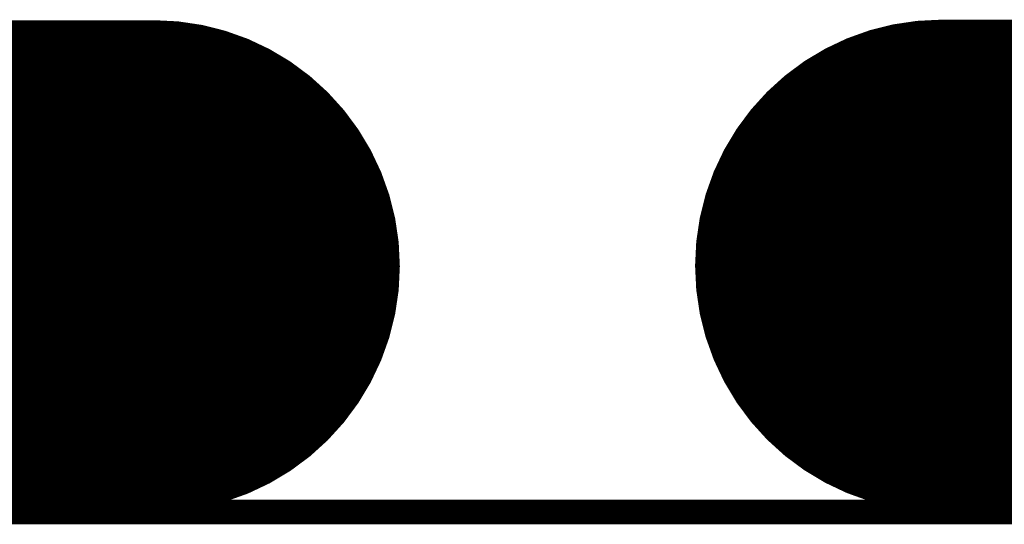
# Model space of a CAD drawing. Header units: millimetres. Extents: x -2 to 68, y -2 to 27.4.
# Tile 185 of 256: x 12.5 to 16.5, y 25.4 to 27.4. Entities that reach past the tile are written whole.
import ezdxf

# ---------------------------------------------------------------- set-up
doc = ezdxf.new("R2010")
doc.units = ezdxf.units.MM
doc.layers.add('Mechanical3', color=76, linetype='Continuous')
doc.layers.add('Mechanical4', color=56, linetype='Continuous')

msp = doc.modelspace()

# ---------------------------------------------------------------- linework, layer by layer
at = {"layer": 'Mechanical3', "const_width": 2}
for points in [[(6.9829, 26.399), (13, 26.399)], [(16.2, 26.401), (35.1829, 26.401)]]:
    msp.add_lwpolyline(points, dxfattribs=at)
at = {"layer": 'Mechanical3', "const_width": 1}
for points in [[(12.5, 26.399, 1), (13.5, 26.399, 1)], [(15.7, 26.401, 1), (16.7, 26.401, 1)]]:
    msp.add_lwpolyline(points, format="xyb", close=True, dxfattribs=at)
at = {"layer": 'Mechanical4', "const_width": 0.1}
msp.add_lwpolyline([(1.905, 25.4), (64.008, 25.4)], dxfattribs=at)

doc.saveas('drawing.dxf')
